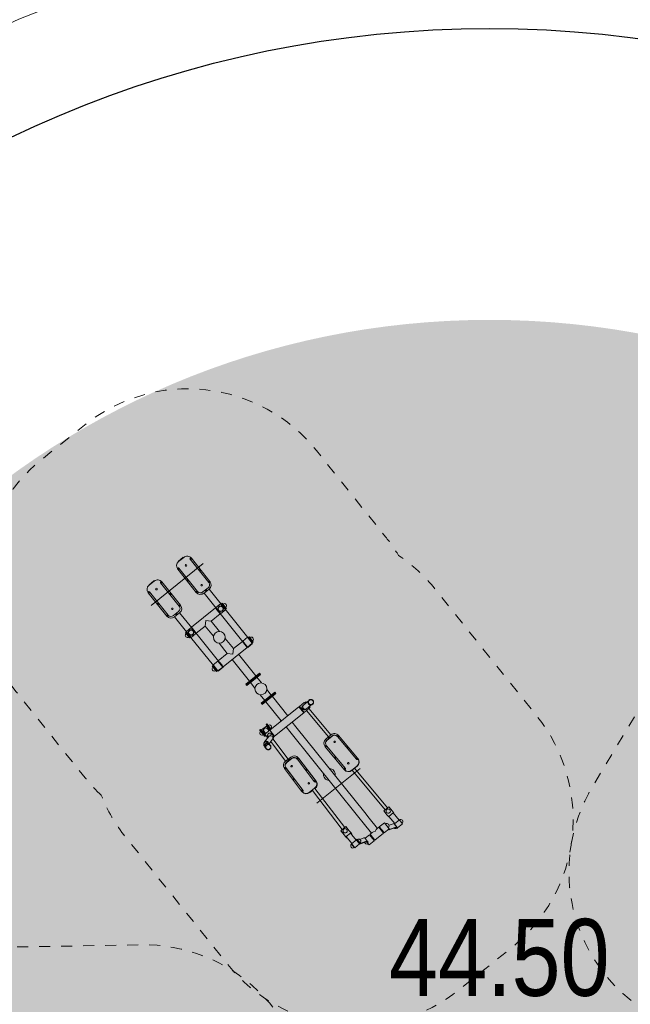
# Model space of a CAD drawing. Header units: metres. Extents: x 0 to 5465380, y 0 to 5925815.
# Tile 71 of 141: x 5463918.48 to 5463924.03, y 5925591.14 to 5925600.1. Entities that reach past the tile are written whole.
import ezdxf

# ---------------------------------------------------------------- set-up
doc = ezdxf.new("R2010")
doc.units = ezdxf.units.M
doc.linetypes.add('CENTER2', pattern=[1.125, 0.75, -0.125, 0.125, -0.125])
doc.linetypes.add('Dashed', pattern=[0.2, 0.1, -0.1])
for name, color, linetype, lineweight in [('$DR - obrzeże 8x30', 34, 'Continuous', 30), ('$DR - osie ścieżek', 7, 'CENTER2', 15), ('$DR - zał. arch.', 7, 'Continuous', 13), ('0_Nr_Pióra__237', 53, 'Continuous', 50), ('strefa_simba_Nr_Pióra__141', 7, 'Continuous', 0), ('urzadzenie_simba_Nr_Pióra__141', 7, 'Continuous', 0)]:
    doc.layers.add(name, color=color, linetype=linetype, lineweight=lineweight)
doc.layers.add('$DR - rzędne', color=1, linetype='Continuous')
doc.styles.add('ARIAL 2', font='ARIALN.TTF')

# ---------------------------------------------------------------- blocks, each defined once
blk = doc.blocks.new('świetlica_bezrzecze_PB_PZT oczyszczony')
at = {"layer": '0_Nr_Pióra__237', "linetype": 'Continuous'}
blk.add_hatch(color=256, dxfattribs=at).paths.add_polyline_path([(5463915.3526, 5925589.9682, 1), (5463930.1526, 5925589.9682, 1)], flags=0)
at = {"layer": 'strefa_simba_Nr_Pióra__141', "linetype": 'Dashed', "flags": 128}
for points in [[(5463919.2193, 5925593.0453, -0.03585), (5463919.0732, 5925593.2029), (5463918.4439, 5925593.9877, -0.414214), (5463918.6757, 5925596.0963), (5463919.0689, 5925596.4116, -0.414214), (5463921.1775, 5925596.1798), (5463921.8068, 5925595.395, -0.034352), (5463921.9243, 5925595.2259, -0.075777), (5463922.257, 5925594.9199), (5463923.1833, 5925593.7648, -0.414214), (5463922.9515, 5925591.6562), (5463922.4771, 5925591.2758, -0.414214), (5463920.3685, 5925591.5076), (5463919.4423, 5925592.6627, -0.074218)], [(5463917.0555, 5925591.6391), (5463919.5794, 5925591.6842, -0.414214), (5463921.106, 5925590.2113), (5463921.1194, 5925589.4614, -0.414214), (5463919.6465, 5925587.9348), (5463917.1226, 5925587.8897, -0.396062), (5463915.6006, 5925589.2691), (5463915.5826, 5925590.1125, -0.414214)]]:
    blk.add_lwpolyline(points, format="xyb", close=True, dxfattribs=at)
blk.add_lwpolyline([(5463927.7398, 5925592.9171, -0.108323), (5463927.535, 5925592.3082), (5463926.8762, 5925591.2098, -0.414214), (5463924.8183, 5925590.6949), (5463924.2033, 5925591.0638, -0.414214), (5463923.6885, 5925593.1217), (5463924.3472, 5925594.2201, -0.108323), (5463924.788, 5925594.6875)], format="xyb", dxfattribs=at)
at = {"layer": 'urzadzenie_simba_Nr_Pióra__141', "linetype": 'Continuous'}
for p, q in [((5463919.9227, 5925595.171), (5463919.9233, 5925595.1702)), ((5463919.9667, 5925595.2089), (5463919.923, 5925595.1738)), ((5463919.9233, 5925595.1702), (5463919.9701, 5925595.2078)), ((5463919.9695, 5925595.2085), (5463919.9701, 5925595.2078)), ((5463920.0287, 5925595.1907), (5463920.1976, 5925594.98)), ((5463920.2093, 5925594.9894), (5463920.0404, 5925595.2)), ((5463919.9156, 5925595.0999), (5463920.0845, 5925594.8893)), ((5463920.0962, 5925594.8987), (5463919.9273, 5925595.1093)), ((5463919.6983, 5925594.9937), (5463919.6546, 5925594.9586)), ((5463919.7018, 5925594.9926), (5463919.655, 5925594.955)), ((5463919.7011, 5925594.9933), (5463919.7018, 5925594.9926)), ((5463919.6543, 5925594.9558), (5463919.655, 5925594.955)), ((5463919.9293, 5925594.7648), (5463919.7603, 5925594.9755)), ((5463919.7721, 5925594.9848), (5463919.941, 5925594.7742)), ((5463920.1922, 5925594.9308), (5463920.1454, 5925594.8933)), ((5463920.1548, 5925594.8816), (5463920.2016, 5925594.9191)), ((5463920.3111, 5925594.7826), (5463920.2016, 5925594.9191)), ((5463919.8161, 5925594.6741), (5463919.6472, 5925594.8847)), ((5463919.6589, 5925594.8941), (5463919.8278, 5925594.6835)), ((5463920.1548, 5925594.8816), (5463920.2643, 5925594.7451)), ((5463920.0411, 5925594.5725), (5463920.2596, 5925594.7477)), ((5463920.3034, 5925594.6931), (5463920.2596, 5925594.7477)), ((5463920.2666, 5925594.7469), (5463920.2627, 5925594.7438)), ((5463920.2635, 5925594.7508), (5463920.3064, 5925594.7852)), ((5463920.3073, 5925594.6962), (5463920.2635, 5925594.7508)), ((5463920.2695, 5925594.7418), (5463920.2703, 5925594.7424)), ((5463920.2695, 5925594.7418), (5463920.2997, 5925594.704)), ((5463920.2711, 5925594.7364), (5463920.2697, 5925594.7353)), ((5463920.2697, 5925594.7353), (5463920.2934, 5925594.7056)), ((5463920.2711, 5925594.7364), (5463920.2949, 5925594.7068)), ((5463920.2734, 5925594.7305), (5463920.2734, 5925594.7306)), ((5463920.2748, 5925594.7317), (5463920.2765, 5925594.733)), ((5463920.3502, 5925594.7306), (5463920.3064, 5925594.7852)), ((5463920.3073, 5925594.6962), (5463920.3502, 5925594.7306)), ((5463920.315, 5925594.7857), (5463920.3095, 5925594.7813)), ((5463920.3132, 5925594.7768), (5463920.3139, 5925594.7774)), ((5463920.3442, 5925594.7397), (5463920.3139, 5925594.7774)), ((5463920.3212, 5925594.7907), (5463920.315, 5925594.7857)), ((5463920.3525, 5925594.7389), (5463920.315, 5925594.7857)), ((5463920.3202, 5925594.7758), (5463920.3188, 5925594.7747)), ((5463920.3188, 5925594.7747), (5463920.3426, 5925594.7451)), ((5463920.3202, 5925594.7758), (5463920.344, 5925594.7462)), ((5463920.3209, 5925594.7687), (5463920.3226, 5925594.77)), ((5463920.3588, 5925594.7439), (5463920.3212, 5925594.7907)), ((5463920.324, 5925594.7711), (5463920.3256, 5925594.7725)), ((5463920.3372, 5925594.7484), (5463920.3388, 5925594.7497)), ((5463920.3402, 5925594.7509), (5463920.3419, 5925594.7522)), ((5463920.344, 5925594.7462), (5463920.3426, 5925594.7451)), ((5463920.3434, 5925594.7391), (5463920.3442, 5925594.7397)), ((5463920.3471, 5925594.7345), (5463920.3525, 5925594.7389)), ((5463920.5551, 5925594.4783), (5463920.3486, 5925594.7358)), ((5463920.3525, 5925594.7389), (5463920.3588, 5925594.7439)), ((5463919.877, 5925594.6781), (5463919.9239, 5925594.7156)), ((5463919.9332, 5925594.7039), (5463919.8864, 5925594.6664)), ((5463919.8864, 5925594.6664), (5463919.9959, 5925594.5298)), ((5463920.0427, 5925594.5674), (5463919.9332, 5925594.7039)), ((5463920.1723, 5925594.6328), (5463920.1669, 5925594.5836)), ((5463920.2215, 5925594.6274), (5463920.1723, 5925594.6328)), ((5463920.2215, 5925594.6274), (5463920.3034, 5925594.6931)), ((5463920.2896, 5925594.7103), (5463920.2897, 5925594.7103)), ((5463920.2911, 5925594.7114), (5463920.2927, 5925594.7128)), ((5463920.2949, 5925594.7068), (5463920.2934, 5925594.7056)), ((5463920.2997, 5925594.704), (5463920.3005, 5925594.7047)), ((5463920.3003, 5925594.697), (5463920.3042, 5925594.7001)), ((5463920.3018, 5925594.6982), (5463920.5083, 5925594.4408)), ((5463919.9943, 5925594.535), (5463920.0372, 5925594.5694)), ((5463920.081, 5925594.5148), (5463920.0372, 5925594.5694)), ((5463920.0443, 5925594.5686), (5463920.0404, 5925594.5655)), ((5463920.0411, 5925594.5725), (5463920.0849, 5925594.5179)), ((5463920.044, 5925594.561), (5463920.0456, 5925594.5622)), ((5463920.0758, 5925594.5245), (5463920.0456, 5925594.5622)), ((5463920.0512, 5925594.5601), (5463920.0505, 5925594.5595)), ((5463920.0505, 5925594.5595), (5463920.0742, 5925594.5298)), ((5463920.0526, 5925594.5535), (5463920.0542, 5925594.5548)), ((5463920.0849, 5925594.5179), (5463920.1669, 5925594.5836)), ((5463920.2412, 5925594.4909), (5463920.1669, 5925594.5836)), ((5463920.2958, 5925594.5347), (5463920.2215, 5925594.6274)), ((5463919.992, 5925594.5267), (5463919.9858, 5925594.5217)), ((5463920.0233, 5925594.4749), (5463919.9858, 5925594.5217)), ((5463919.9975, 5925594.5311), (5463919.992, 5925594.5267)), ((5463920.0295, 5925594.4799), (5463919.992, 5925594.5267)), ((5463920.0381, 5925594.4804), (5463919.9943, 5925594.535)), ((5463920.0027, 5925594.5212), (5463920.0013, 5925594.5201)), ((5463920.0013, 5925594.5201), (5463920.0251, 5925594.4904)), ((5463920.0027, 5925594.5212), (5463920.0265, 5925594.4916)), ((5463920.0034, 5925594.5141), (5463920.0051, 5925594.5154)), ((5463920.0034, 5925594.5141), (5463920.0197, 5925594.4938)), ((5463920.0065, 5925594.5165), (5463920.0081, 5925594.5178)), ((5463920.0197, 5925594.4938), (5463920.0213, 5925594.4951)), ((5463920.0227, 5925594.4962), (5463920.0244, 5925594.4976)), ((5463920.0233, 5925594.4749), (5463920.0295, 5925594.4799)), ((5463920.0265, 5925594.4916), (5463920.0251, 5925594.4904)), ((5463920.0295, 5925594.4799), (5463920.035, 5925594.4843)), ((5463920.0334, 5925594.483), (5463920.2399, 5925594.2256)), ((5463920.0381, 5925594.4804), (5463920.081, 5925594.5148)), ((5463920.0688, 5925594.5332), (5463920.0705, 5925594.5345)), ((5463920.0749, 5925594.5304), (5463920.0742, 5925594.5298)), ((5463920.0743, 5925594.5232), (5463920.0758, 5925594.5245)), ((5463920.0779, 5925594.5187), (5463920.0818, 5925594.5218)), ((5463920.2867, 5925594.2631), (5463920.0803, 5925594.5206)), ((5463920.4217, 5925594.3778), (5463920.3473, 5925594.4705)), ((5463920.5075, 5925594.4466), (5463920.5504, 5925594.481)), ((5463920.5942, 5925594.4264), (5463920.5504, 5925594.481)), ((5463920.559, 5925594.4815), (5463920.5535, 5925594.4771)), ((5463920.5571, 5925594.4725), (5463920.5579, 5925594.4732)), ((5463920.5882, 5925594.4354), (5463920.5579, 5925594.4732)), ((5463920.5652, 5925594.4865), (5463920.559, 5925594.4815)), ((5463920.5965, 5925594.4347), (5463920.559, 5925594.4815)), ((5463920.5642, 5925594.4716), (5463920.5628, 5925594.4704)), ((5463920.5628, 5925594.4704), (5463920.5866, 5925594.4408)), ((5463920.5642, 5925594.4716), (5463920.588, 5925594.4419)), ((5463920.5649, 5925594.4644), (5463920.5666, 5925594.4658)), ((5463920.6027, 5925594.4397), (5463920.5652, 5925594.4865)), ((5463920.568, 5925594.4669), (5463920.5696, 5925594.4682)), ((5463920.367, 5925594.334), (5463920.2927, 5925594.4267)), ((5463920.3289, 5925594.2137), (5463920.5474, 5925594.3888)), ((5463920.4162, 5925594.3286), (5463920.4217, 5925594.3778)), ((5463920.4217, 5925594.3778), (5463920.5036, 5925594.4434)), ((5463920.5474, 5925594.3888), (5463920.5036, 5925594.4434)), ((5463920.5106, 5925594.4427), (5463920.5067, 5925594.4395)), ((5463920.5513, 5925594.392), (5463920.5075, 5925594.4466)), ((5463920.5135, 5925594.4375), (5463920.5142, 5925594.4381)), ((5463920.5135, 5925594.4375), (5463920.5437, 5925594.3998)), ((5463920.5151, 5925594.4322), (5463920.5137, 5925594.431)), ((5463920.5137, 5925594.431), (5463920.5374, 5925594.4014)), ((5463920.5151, 5925594.4322), (5463920.5388, 5925594.4025)), ((5463920.5173, 5925594.4263), (5463920.5174, 5925594.4263)), ((5463920.5188, 5925594.4275), (5463920.5205, 5925594.4288)), ((5463920.5336, 5925594.406), (5463920.5337, 5925594.4061)), ((5463920.5351, 5925594.4072), (5463920.5367, 5925594.4085)), ((5463920.5388, 5925594.4025), (5463920.5374, 5925594.4014)), ((5463920.5437, 5925594.3998), (5463920.5445, 5925594.4004)), ((5463920.5442, 5925594.3927), (5463920.5481, 5925594.3959)), ((5463920.5458, 5925594.394), (5463920.5489, 5925594.3901)), ((5463920.5513, 5925594.392), (5463920.5489, 5925594.3901)), ((5463920.5513, 5925594.392), (5463920.5489, 5925594.3901)), ((5463920.5496, 5925594.3893), (5463920.5489, 5925594.3901)), ((5463920.5513, 5925594.392), (5463920.5942, 5925594.4264)), ((5463920.5524, 5925594.389), (5463920.5961, 5925594.424)), ((5463920.5812, 5925594.4442), (5463920.5828, 5925594.4455)), ((5463920.5842, 5925594.4466), (5463920.5859, 5925594.4479)), ((5463920.588, 5925594.4419), (5463920.5866, 5925594.4408)), ((5463920.5874, 5925594.4348), (5463920.5882, 5925594.4354)), ((5463920.591, 5925594.4303), (5463920.5965, 5925594.4347)), ((5463920.5957, 5925594.4276), (5463920.5926, 5925594.4315)), ((5463920.5957, 5925594.4276), (5463920.5942, 5925594.4264)), ((5463920.5957, 5925594.4276), (5463920.5942, 5925594.4264)), ((5463920.5964, 5925594.4268), (5463920.5957, 5925594.4276)), ((5463920.5965, 5925594.4347), (5463920.6027, 5925594.4397)), ((5463920.2851, 5925594.2683), (5463920.367, 5925594.334)), ((5463920.367, 5925594.334), (5463920.4162, 5925594.3286)), ((5463920.5677, 5925594.0822), (5463920.4101, 5925594.2787)), ((5463920.627, 5925594.1297), (5463920.4694, 5925594.3263)), ((5463920.2298, 5925594.2175), (5463920.236, 5925594.2225)), ((5463920.2673, 5925594.1707), (5463920.2298, 5925594.2175)), ((5463920.236, 5925594.2225), (5463920.2415, 5925594.2268)), ((5463920.2735, 5925594.1757), (5463920.236, 5925594.2225)), ((5463920.2383, 5925594.2307), (5463920.2812, 5925594.2652)), ((5463920.2821, 5925594.1761), (5463920.2383, 5925594.2307)), ((5463920.2443, 5925594.2217), (5463920.2451, 5925594.2223)), ((5463920.2746, 5925594.1839), (5463920.2443, 5925594.2217)), ((5463920.2459, 5925594.2163), (5463920.2445, 5925594.2152)), ((5463920.2445, 5925594.2152), (5463920.2683, 5925594.1856)), ((5463920.2459, 5925594.2163), (5463920.2697, 5925594.1867)), ((5463920.2466, 5925594.2092), (5463920.2483, 5925594.2105)), ((5463920.2497, 5925594.2116), (5463920.2513, 5925594.213)), ((5463920.2629, 5925594.1889), (5463920.2645, 5925594.1902)), ((5463920.2659, 5925594.1914), (5463920.2676, 5925594.1927)), ((5463920.2697, 5925594.1867), (5463920.2683, 5925594.1856)), ((5463920.2746, 5925594.1839), (5463920.2754, 5925594.1846)), ((5463920.325, 5925594.2105), (5463920.2812, 5925594.2652)), ((5463920.2821, 5925594.1761), (5463920.325, 5925594.2105)), ((5463920.284, 5925594.1738), (5463920.3277, 5925594.2088)), ((5463920.2844, 5925594.2613), (5463920.2883, 5925594.2644)), ((5463920.2851, 5925594.2683), (5463920.3289, 5925594.2137)), ((5463920.288, 5925594.2567), (5463920.2888, 5925594.2573)), ((5463920.2888, 5925594.2573), (5463920.319, 5925594.2196)), ((5463920.2951, 5925594.2557), (5463920.2937, 5925594.2546)), ((5463920.2937, 5925594.2546), (5463920.3174, 5925594.225)), ((5463920.2951, 5925594.2557), (5463920.3188, 5925594.2261)), ((5463920.2958, 5925594.2486), (5463920.2974, 5925594.2499)), ((5463920.2988, 5925594.2511), (5463920.2989, 5925594.2511)), ((5463920.312, 5925594.2283), (5463920.3137, 5925594.2296)), ((5463920.3151, 5925594.2308), (5463920.3152, 5925594.2308)), ((5463920.3188, 5925594.2261), (5463920.3174, 5925594.225)), ((5463920.3183, 5925594.219), (5463920.319, 5925594.2196)), ((5463920.3258, 5925594.2176), (5463920.3219, 5925594.2144)), ((5463920.3274, 5925594.2124), (5463920.3242, 5925594.2163)), ((5463920.3274, 5925594.2124), (5463920.325, 5925594.2105)), ((5463920.3274, 5925594.2124), (5463920.325, 5925594.2105)), ((5463920.328, 5925594.2116), (5463920.3274, 5925594.2124)), ((5463920.2735, 5925594.1757), (5463920.2673, 5925594.1707)), ((5463920.279, 5925594.18), (5463920.2735, 5925594.1757)), ((5463920.2774, 5925594.1788), (5463920.2806, 5925594.1749)), ((5463920.2821, 5925594.1761), (5463920.2806, 5925594.1749)), ((5463920.2821, 5925594.1761), (5463920.2806, 5925594.1749)), ((5463920.2812, 5925594.1741), (5463920.2806, 5925594.1749)), ((5463920.6781, 5925594.066), (5463920.637, 5925594.1172)), ((5463920.6188, 5925594.0185), (5463920.5777, 5925594.0697)), ((5463920.7261, 5925594.0062), (5463920.7671, 5925593.955)), ((5463920.6668, 5925593.9586), (5463920.7078, 5925593.9074)), ((5463920.7771, 5925593.9425), (5463920.9173, 5925593.7677)), ((5463920.7178, 5925593.8949), (5463920.858, 5925593.7201)), ((5463921.0187, 5925593.849), (5463920.7535, 5925593.6363)), ((5463921.0625, 5925593.7944), (5463921.0187, 5925593.849)), ((5463921.0655, 5925593.8865), (5463921.0226, 5925593.8521)), ((5463921.0226, 5925593.8521), (5463921.0664, 5925593.7975)), ((5463921.0294, 5925593.8437), (5463921.0286, 5925593.8431)), ((5463921.0286, 5925593.8431), (5463921.0588, 5925593.8054)), ((5463921.0288, 5925593.8366), (5463921.0302, 5925593.8377)), ((5463921.0526, 5925593.8069), (5463921.0288, 5925593.8366)), ((5463921.054, 5925593.8081), (5463921.0302, 5925593.8377)), ((5463921.0325, 5925593.8319), (5463921.0325, 5925593.8318)), ((5463921.0356, 5925593.8344), (5463921.034, 5925593.833)), ((5463921.0528, 5925593.8584), (5463921.0599, 5925593.8641)), ((5463921.0599, 5925593.8641), (5463921.1035, 5925593.8991)), ((5463921.0743, 5925593.8756), (5463921.0655, 5925593.8865)), ((5463921.1093, 5925593.8319), (5463921.0664, 5925593.7975)), ((5463921.0731, 5925593.8787), (5463921.0723, 5925593.8781)), ((5463921.075, 5925593.8763), (5463921.0731, 5925593.8787)), ((5463921.0801, 5925593.894), (5463921.0738, 5925593.889)), ((5463921.0738, 5925593.889), (5463921.0805, 5925593.8807)), ((5463921.0862, 5925593.8313), (5463921.0791, 5925593.8256)), ((5463921.0801, 5925593.894), (5463921.0867, 5925593.8857)), ((5463921.0862, 5925593.8313), (5463921.1298, 5925593.8663)), ((5463921.1093, 5925593.8319), (5463921.1006, 5925593.8428)), ((5463921.1033, 5925593.841), (5463921.1013, 5925593.8435)), ((5463921.1033, 5925593.841), (5463921.1025, 5925593.8404)), ((5463921.1033, 5925593.841), (5463921.1033, 5925593.841)), ((5463921.1068, 5925593.8478), (5463921.1113, 5925593.8423)), ((5463921.1086, 5925593.8346), (5463921.3096, 5925593.5941)), ((5463921.1113, 5925593.8423), (5463921.1175, 5925593.8473)), ((5463921.1134, 5925593.8397), (5463921.1113, 5925593.8423)), ((5463921.1131, 5925593.8528), (5463921.1175, 5925593.8473)), ((5463921.1175, 5925593.8473), (5463921.1196, 5925593.8447)), ((5463921.0625, 5925593.7944), (5463920.7973, 5925593.5817)), ((5463921.0488, 5925593.8116), (5463921.0487, 5925593.8116)), ((5463921.0519, 5925593.8141), (5463921.0502, 5925593.8128)), ((5463921.0526, 5925593.8069), (5463921.054, 5925593.8081)), ((5463921.0588, 5925593.8054), (5463921.0589, 5925593.8053)), ((5463921.0596, 5925593.806), (5463921.0589, 5925593.8053)), ((5463921.0868, 5925593.8139), (5463921.2866, 5925593.5749)), ((5463920.7232, 5925593.674), (5463920.6788, 5925593.6384)), ((5463920.7202, 5925593.6874), (5463920.7264, 5925593.6924)), ((5463920.7202, 5925593.6874), (5463920.756, 5925593.6427)), ((5463920.7232, 5925593.674), (5463920.7528, 5925593.6371)), ((5463920.7264, 5925593.6924), (5463920.7623, 5925593.6477)), ((5463920.7281, 5925593.6713), (5463920.7295, 5925593.6724)), ((5463920.7519, 5925593.6416), (5463920.7281, 5925593.6713)), ((5463920.7533, 5925593.6428), (5463920.7295, 5925593.6724)), ((5463920.7319, 5925593.6666), (5463920.7302, 5925593.6653)), ((5463920.7349, 5925593.669), (5463920.7333, 5925593.6677)), ((5463920.7337, 5925593.6491), (5463920.7477, 5925593.6317)), ((5463920.7512, 5925593.6488), (5463920.7495, 5925593.6474)), ((5463920.7623, 5925593.6477), (5463920.756, 5925593.6427)), ((5463920.7644, 5925593.6451), (5463920.7623, 5925593.6477)), ((5463920.9026, 5925593.6662), (5463920.937, 5925593.6233)), ((5463920.9916, 5925593.667), (5463920.9572, 5925593.7099)), ((5463921.6172, 5925592.8869), (5463920.9916, 5925593.667)), ((5463920.6593, 5925593.6386), (5463920.6655, 5925593.6436)), ((5463920.6593, 5925593.6386), (5463920.6952, 5925593.5939)), ((5463920.6655, 5925593.6436), (5463920.7014, 5925593.5989)), ((5463920.7084, 5925593.6014), (5463920.6788, 5925593.6384)), ((5463920.679, 5925593.6319), (5463920.6804, 5925593.633)), ((5463920.7027, 5925593.6022), (5463920.679, 5925593.6319)), ((5463920.7041, 5925593.6033), (5463920.6804, 5925593.633)), ((5463920.6827, 5925593.6272), (5463920.6811, 5925593.6259)), ((5463920.6973, 5925593.6056), (5463920.6811, 5925593.6259)), ((5463920.6858, 5925593.6296), (5463920.6841, 5925593.6283)), ((5463920.7014, 5925593.5989), (5463920.6952, 5925593.5939)), ((5463920.6952, 5925593.5939), (5463920.7045, 5925593.5822)), ((5463920.699, 5925593.6069), (5463920.6973, 5925593.6056)), ((5463920.702, 5925593.6093), (5463920.7004, 5925593.608)), ((5463920.7008, 5925593.6227), (5463920.7148, 5925593.6053)), ((5463920.7108, 5925593.5872), (5463920.7014, 5925593.5989)), ((5463920.7027, 5925593.6022), (5463920.7041, 5925593.6033)), ((5463920.7065, 5925593.5293), (5463920.7452, 5925593.5788)), ((5463920.709, 5925593.6006), (5463920.7084, 5925593.6014)), ((5463920.7098, 5925593.6012), (5463920.709, 5925593.6006)), ((5463920.7527, 5925593.6357), (5463920.7098, 5925593.6013)), ((5463920.7366, 5925593.5678), (5463920.7098, 5925593.6013)), ((5463920.7189, 5925593.5878), (5463920.7354, 5925593.5663)), ((5463920.7407, 5925593.573), (5463920.7386, 5925593.5757)), ((5463920.7481, 5925593.6463), (5463920.7465, 5925593.645)), ((5463920.7519, 5925593.6416), (5463920.7533, 5925593.6428)), ((5463920.7535, 5925593.6363), (5463920.7527, 5925593.6356)), ((5463920.7527, 5925593.6357), (5463920.7965, 5925593.5811)), ((5463920.7528, 5925593.6371), (5463920.7535, 5925593.6363)), ((5463920.7535, 5925593.6363), (5463920.7973, 5925593.5817)), ((5463920.756, 5925593.6427), (5463920.7581, 5925593.6401)), ((5463920.7827, 5925593.5878), (5463920.7714, 5925593.602)), ((5463920.7965, 5925593.5811), (5463920.7874, 5925593.5738)), ((5463921.5626, 5925592.8431), (5463920.937, 5925593.6233)), ((5463921.3096, 5925593.5942), (5463921.2635, 5925593.5557)), ((5463921.2731, 5925593.5442), (5463921.3192, 5925593.5827)), ((5463921.3197, 5925593.5821), (5463921.2736, 5925593.5436)), ((5463921.3684, 5925593.5783), (5463921.5412, 5925593.3716)), ((5463921.5417, 5925593.371), (5463921.3689, 5925593.5777)), ((5463921.5527, 5925593.3812), (5463921.3799, 5925593.5879)), ((5463920.7027, 5925593.495), (5463920.7063, 5925593.4905)), ((5463920.7137, 5925593.4789), (5463920.7148, 5925593.4775)), ((5463920.7355, 5925593.5213), (5463920.7391, 5925593.5168)), ((5463920.7468, 5925593.5126), (5463920.7784, 5925593.5529)), ((5463920.7488, 5925593.5071), (5463920.75, 5925593.5056)), ((5463920.7618, 5925593.5318), (5463920.8967, 5925593.3555)), ((5463920.7808, 5925593.5563), (5463920.9205, 5925593.3737)), ((5463920.9208, 5925593.3739), (5463920.781, 5925593.5566)), ((5463921.2568, 5925593.4857), (5463921.2573, 5925593.4851)), ((5463921.2572, 5925593.4853), (5463921.4299, 5925593.2786)), ((5463921.258, 5925593.4843), (5463921.2573, 5925593.4851)), ((5463921.4304, 5925593.278), (5463921.2577, 5925593.4847)), ((5463921.4304, 5925593.278), (5463921.2577, 5925593.4847)), ((5463921.4311, 5925593.2772), (5463921.2583, 5925593.4839)), ((5463921.4415, 5925593.2882), (5463921.2687, 5925593.4949)), ((5463920.8967, 5925593.3554), (5463920.9443, 5925593.3919)), ((5463920.953, 5925593.3805), (5463920.9054, 5925593.344)), ((5463921.0151, 5925593.3817), (5463921.013, 5925593.3845)), ((5463921.0131, 5925593.3843), (5463921.17, 5925593.1793)), ((5463921.0151, 5925593.3817), (5463921.018, 5925593.378)), ((5463921.1721, 5925593.1765), (5463921.0152, 5925593.3816)), ((5463921.1721, 5925593.1765), (5463921.0152, 5925593.3816)), ((5463921.5528, 5925593.3811), (5463921.5533, 5925593.3805)), ((5463921.5542, 5925593.3794), (5463921.5535, 5925593.3802)), ((5463920.898, 5925593.2962), (5463921.0549, 5925593.0911)), ((5463921.057, 5925593.0883), (5463920.9001, 5925593.2934)), ((5463920.9075, 5925593.3413), (5463920.9552, 5925593.3777)), ((5463921.1581, 5925593.1702), (5463921.0012, 5925593.3752)), ((5463921.175, 5925593.1728), (5463921.0181, 5925593.3779)), ((5463921.5468, 5925593.3102), (5463921.5008, 5925593.2718)), ((5463921.5475, 5925593.3094), (5463921.5015, 5925593.271)), ((5463921.8251, 5925592.9305), (5463921.5245, 5925593.2902)), ((5463921.043, 5925593.082), (5463920.886, 5925593.2871)), ((5463921.4415, 5925593.2882), (5463921.442, 5925593.2875)), ((5463921.8017, 5925592.9117), (5463921.5015, 5925593.271)), ((5463921.1602, 5925593.1674), (5463921.1581, 5925593.1701)), ((5463921.0451, 5925593.0792), (5463921.043, 5925593.082)), ((5463921.0452, 5925593.0791), (5463921.0481, 5925593.0754)), ((5463921.1139, 5925593.0716), (5463921.1615, 5925593.1081)), ((5463921.1167, 5925593.0679), (5463921.1406, 5925593.0862)), ((5463921.4117, 5925592.7318), (5463921.1406, 5925593.0862)), ((5463921.4351, 5925592.7506), (5463921.1643, 5925593.1045)), ((5463921.1646, 5925593.1046), (5463921.4354, 5925592.7508)), ((5463921.8372, 5925592.9402), (5463921.7904, 5925592.9027)), ((5463921.8691, 5925592.9005), (5463921.8372, 5925592.9402)), ((5463921.5626, 5925592.8431), (5463921.6024, 5925592.7935)), ((5463921.657, 5925592.8372), (5463921.6172, 5925592.8869)), ((5463921.7904, 5925592.9027), (5463921.8223, 5925592.863)), ((5463921.8223, 5925592.863), (5463921.8329, 5925592.8497)), ((5463921.8329, 5925592.8497), (5463921.8351, 5925592.8469)), ((5463921.839, 5925592.85), (5463921.8351, 5925592.8469)), ((5463921.8351, 5925592.8469), (5463921.8351, 5925592.8469)), ((5463921.8373, 5925592.8522), (5463921.8763, 5925592.8835)), ((5463921.8905, 5925592.7859), (5463921.8373, 5925592.8522)), ((5463921.8797, 5925592.8872), (5463921.8691, 5925592.9005)), ((5463921.8763, 5925592.8835), (5463921.9295, 5925592.8171)), ((5463921.8819, 5925592.8845), (5463921.878, 5925592.8813)), ((5463921.8819, 5925592.8845), (5463921.8797, 5925592.8872)), ((5463921.8819, 5925592.8845), (5463921.8819, 5925592.8845)), ((5463921.3995, 5925592.722), (5463921.4463, 5925592.7595)), ((5463921.4463, 5925592.7595), (5463921.4768, 5925592.7215)), ((5463921.6024, 5925592.7935), (5463921.6778, 5925592.6994)), ((5463921.657, 5925592.8372), (5463921.7324, 5925592.7432)), ((5463921.7244, 5925592.7368), (5463921.7441, 5925592.7526)), ((5463921.7879, 5925592.698), (5463921.7441, 5925592.7526)), ((5463921.75, 5925592.7573), (5463921.7968, 5925592.7948)), ((5463921.7927, 5925592.704), (5463921.75, 5925592.7573)), ((5463921.8406, 5925592.7402), (5463921.7968, 5925592.7948)), ((5463921.8383, 5925592.7715), (5463921.8763, 5925592.7851)), ((5463921.9001, 5925592.7554), (5463921.8484, 5925592.7369)), ((5463921.8841, 5925592.7851), (5463921.9079, 5925592.7554)), ((5463921.8878, 5925592.7892), (5463921.8851, 5925592.787)), ((5463921.8851, 5925592.787), (5463921.9153, 5925592.7493)), ((5463921.8905, 5925592.7859), (5463921.9295, 5925592.8171)), ((5463921.9144, 5925592.7473), (5463921.9079, 5925592.7554)), ((5463921.9598, 5925592.7849), (5463921.9153, 5925592.7493)), ((5463921.9295, 5925592.8227), (5463921.9268, 5925592.8205)), ((5463921.9598, 5925592.785), (5463921.9295, 5925592.8227)), ((5463921.9598, 5925592.7849), (5463921.9598, 5925592.785)), ((5463921.43, 5925592.6839), (5463921.3995, 5925592.722)), ((5463921.4425, 5925592.6684), (5463921.43, 5925592.6839)), ((5463921.4524, 5925592.656), (5463921.4425, 5925592.6684)), ((5463921.4876, 5925592.7), (5463921.4486, 5925592.6688)), ((5463921.4486, 5925592.6688), (5463921.4996, 5925592.6052)), ((5463921.4768, 5925592.7215), (5463921.4893, 5925592.7059)), ((5463921.5386, 5925592.6365), (5463921.4876, 5925592.7)), ((5463921.4893, 5925592.7059), (5463921.4992, 5925592.6936)), ((5463921.4996, 5925592.693), (5463921.4957, 5925592.6899)), ((5463921.4992, 5925592.6936), (5463921.4996, 5925592.693)), ((5463921.6197, 5925592.6528), (5463921.6603, 5925592.6853)), ((5463921.6603, 5925592.6853), (5463921.703, 5925592.632)), ((5463921.6661, 5925592.69), (5463921.6858, 5925592.7058)), ((5463921.6661, 5925592.69), (5463921.7099, 5925592.6354)), ((5463921.7099, 5925592.6354), (5463921.7879, 5925592.698)), ((5463921.7938, 5925592.7026), (5463921.7927, 5925592.704)), ((5463921.7938, 5925592.7026), (5463921.8406, 5925592.7402)), ((5463921.837, 5925592.7319), (5463921.8343, 5925592.7352)), ((5463921.8432, 5925592.7369), (5463921.8406, 5925592.7402)), ((5463921.8447, 5925592.7319), (5463921.8965, 5925592.7504)), ((5463921.9016, 5925592.7504), (5463921.9081, 5925592.7423)), ((5463921.9081, 5925592.7423), (5463921.9144, 5925592.7473)), ((5463921.9153, 5925592.7493), (5463921.9153, 5925592.7493)), ((5463921.4528, 5925592.6555), (5463921.4524, 5925592.656)), ((5463921.4567, 5925592.6586), (5463921.4528, 5925592.6555)), ((5463921.4985, 5925592.6065), (5463921.4958, 5925592.6043)), ((5463921.5261, 5925592.5665), (5463921.4958, 5925592.6043)), ((5463921.5086, 5925592.5852), (5463921.4969, 5925592.5998)), ((5463921.5386, 5925592.6365), (5463921.4996, 5925592.6052)), ((5463921.5219, 5925592.5686), (5463921.5086, 5925592.5852)), ((5463921.5705, 5925592.6022), (5463921.5261, 5925592.5665)), ((5463921.5403, 5925592.6399), (5463921.5375, 5925592.6378)), ((5463921.5459, 5925592.6457), (5463921.5397, 5925592.6407)), ((5463921.5435, 5925592.636), (5463921.5397, 5925592.6407)), ((5463921.5435, 5925592.636), (5463921.5597, 5925592.6157)), ((5463921.5697, 5925592.616), (5463921.5459, 5925592.6457)), ((5463921.5635, 5925592.611), (5463921.5597, 5925592.6157)), ((5463921.5635, 5925592.611), (5463921.5697, 5925592.616)), ((5463921.5647, 5925592.6095), (5463921.5635, 5925592.611)), ((5463921.5647, 5925592.6095), (5463921.5705, 5925592.6022)), ((5463921.5697, 5925592.616), (5463921.5762, 5925592.6079)), ((5463921.6093, 5925592.6561), (5463921.5724, 5925592.6429)), ((5463921.6295, 5925592.6214), (5463921.5777, 5925592.6029)), ((5463921.5814, 5925592.6079), (5463921.6331, 5925592.6264)), ((5463921.6409, 5925592.6264), (5463921.6171, 5925592.6561)), ((5463921.6347, 5925592.6213), (5463921.6418, 5925592.6125)), ((5463921.6409, 5925592.6264), (5463921.648, 5925592.6175)), ((5463921.6418, 5925592.6125), (5463921.648, 5925592.6175)), ((5463921.6418, 5925592.6125), (5463921.6573, 5925592.5932)), ((5463921.6573, 5925592.5932), (5463921.7041, 5925592.6307)), ((5463921.703, 5925592.632), (5463921.7041, 5925592.6307))]:
    blk.add_line(p, q, dxfattribs=at)
at = {"layer": 'urzadzenie_simba_Nr_Pióra__141', "linetype": 'Continuous', "flags": 128}
for points in [[(5463919.6741, 5925594.7713), (5463920.1484, 5925595.1517)], [(5463921.575, 5925593.2863), (5463921.1818, 5925592.971)]]:
    blk.add_lwpolyline(points, dxfattribs=at)
for points in [[(5463920.6597, 5925594.156), (5463920.5349, 5925594.0559), (5463920.5399, 5925594.0496), (5463920.6648, 5925594.1497)], [(5463920.6648, 5925594.1497), (5463920.5399, 5925594.0496), (5463920.5449, 5925594.0434), (5463920.6698, 5925594.1435)], [(5463920.8049, 5925593.975), (5463920.6801, 5925593.8749), (5463920.6751, 5925593.8811), (5463920.7999, 5925593.9812)], [(5463920.8099, 5925593.9687), (5463920.6851, 5925593.8687), (5463920.6801, 5925593.8749), (5463920.8049, 5925593.975)]]:
    blk.add_lwpolyline(points, close=True, dxfattribs=at)
at = {"layer": 'urzadzenie_simba_Nr_Pióra__141', "linetype": 'Continuous'}
for centre, radius in [((5463920.0346, 5925595.1953), 0.00627), ((5463919.9214, 5925595.1046), 0.00627), ((5463919.9905, 5925595.1344), 0.00737), ((5463920.119, 5925595.09), 0.00627), ((5463920.0059, 5925594.9993), 0.00627), ((5463920.2035, 5925594.9847), 0.00627), ((5463919.7222, 5925594.9192), 0.00737), ((5463919.7662, 5925594.9801), 0.00627), ((5463920.1344, 5925594.955), 0.00737), ((5463920.1735, 5925594.9062), 0.00627), ((5463919.6531, 5925594.8894), 0.00627), ((5463919.8507, 5925594.8748), 0.00627), ((5463920.0904, 5925594.894), 0.00627), ((5463919.7375, 5925594.7841), 0.00627), ((5463919.866, 5925594.7398), 0.00737), ((5463919.9351, 5925594.7695), 0.00627), ((5463920.3064, 5925594.7404), 0.025), ((5463920.3064, 5925594.7404), 0.0225), ((5463919.822, 5925594.6788), 0.00627), ((5463919.9051, 5925594.691), 0.00627), ((5463920.0373, 5925594.5246), 0.025), ((5463920.0373, 5925594.5246), 0.0225), ((5463920.2943, 5925594.4807), 0.054), ((5463920.6724, 5925594.0123), 0.054), ((5463921.1272, 5925593.8911), 0.025), ((5463921.1272, 5925593.8911), 0.0225)]:
    blk.add_circle(centre, radius, dxfattribs=at)
for centre, radius, start, end in [((5463919.9546, 5925595.1312), 0.05, 128.72629, 218.72629), ((5463919.9243, 5925595.1723), 0.002, 128.72629, 218.72629), ((5463919.9679, 5925595.2073), 0.002, 38.72629, 128.72629), ((5463920.0014, 5925595.1688), 0.05, 38.72629, 128.72629), ((5463920.0346, 5925595.1953), 0.0075, 38.72629, 218.72597), ((5463919.9214, 5925595.1046), 0.0075, 38.72629, 218.72629), ((5463919.6996, 5925594.9921), 0.002, 38.72629, 128.72629), ((5463919.733, 5925594.9536), 0.05, 38.72629, 128.72629), ((5463919.6862, 5925594.916), 0.05, 128.72629, 218.72629), ((5463919.6559, 5925594.9571), 0.002, 128.72629, 218.72629), ((5463919.7662, 5925594.9801), 0.0075, 38.72629, 218.72629), ((5463920.1703, 5925594.9581), 0.035, 308.72629, 38.72629), ((5463920.1703, 5925594.9581), 0.05, 308.72629, 38.72629), ((5463919.6531, 5925594.8894), 0.0075, 38.72661, 218.72629), ((5463920.1235, 5925594.9206), 0.05, 218.72629, 308.72629), ((5463920.1235, 5925594.9206), 0.035, 218.72629, 308.72629), ((5463919.902, 5925594.7429), 0.035, 308.72629, 38.72629), ((5463919.902, 5925594.7429), 0.05, 308.72629, 38.72629), ((5463920.34, 5925594.7673), 0.02, 308.72629, 128.72629), ((5463919.8551, 5925594.7054), 0.05, 218.72629, 308.72629), ((5463919.8551, 5925594.7054), 0.035, 218.72629, 308.72629), ((5463920.0045, 5925594.4983), 0.02, 128.72629, 308.72629), ((5463920.584, 5925594.4631), 0.02, 308.72629, 128.72629), ((5463920.5511, 5925594.3906), 0.002, 218.72629, 308.72629), ((5463920.5948, 5925594.4256), 0.002, 308.72629, 38.72629), ((5463920.2485, 5925594.1941), 0.02, 128.72629, 308.72629), ((5463920.3264, 5925594.2104), 0.002, 308.72629, 38.72629), ((5463920.2827, 5925594.1754), 0.002, 218.72629, 308.72629), ((5463921.066, 5925593.842), 0.021, 128.72629, 218.72629), ((5463921.066, 5925593.842), 0.021, 218.72629, 308.72629), ((5463920.908, 5925593.7154), 0.035, 126.96437, 130.48821), ((5463920.7173, 5925593.6359), 0.0211, 38.72629, 218.72629), ((5463920.7493, 5925593.6639), 0.02, 308.72629, 128.72629), ((5463920.6822, 5925593.6101), 0.02, 128.72629, 308.72629), ((5463921.2952, 5925593.2325), 0.054, 169.12842, 268.32416), ((5463921.2952, 5925593.2325), 0.054, 349.12842, 88.32416), ((5463921.8307, 5925592.9004), 0.02, 38.72629, 218.72629), ((5463921.8187, 5925592.7675), 0.02, 308.72629, 128.72629), ((5463921.9447, 5925592.8038), 0.02, 308.72629, 128.72629), ((5463921.439, 5925592.7206), 0.02, 38.72629, 218.72629), ((5463921.8924, 5925592.7619), 0.02, 237.3064, 308.72629), ((5463921.5094, 5925592.5842), 0.02, 128.72629, 308.72629), ((5463921.5616, 5925592.6261), 0.02, 308.72629, 128.72629), ((5463921.6354, 5925592.6205), 0.02, 191.57653, 308.72629)]:
    blk.add_arc(centre, radius, start, end, dxfattribs=at)
for centre, major_axis, ratio, start_param, end_param in [((5463921.0275, 5925593.8476), (-0.00624, -0.005), 0.065025, 0.722734, 1.445468), ((5463921.066, 5925593.842), (-0.0132, 0.0164), 0.998753, 6.283185, 7.853982), ((5463921.066, 5925593.842), (-0.0132, 0.0164), 0.998753, 1.570796, 3.141593), ((5463921.073, 5925593.8477), (-0.0132, 0.0164), 0.939038, 0, 1.570796), ((5463921.073, 5925593.8477), (0.0132, -0.0164), 0.945357, 3.141593, 4.712389), ((5463921.073, 5925593.8477), (0.0132, -0.0164), 0.945357, 4.712389, 6.283185), ((5463921.073, 5925593.8477), (-0.0132, 0.0164), 0.939038, 1.570796, 3.141593), ((5463921.0697, 5925593.8814), (-0.00624, -0.005), 0.065025, 1.570796, 3.141593), ((5463921.1211, 5925593.8862), (0.0132, -0.0164), 0.939038, 3.577218, 4.712389), ((5463921.1211, 5925593.8862), (0.0132, -0.0164), 0.939038, 4.712389, 5.84756), ((5463921.1071, 5925593.8347), (0.00624, 0.005), 0.065025, 4.712389, 6.283185), ((5463921.1071, 5925593.8347), (-0.0125, -0.01), 0.065025, 1.641374, 3.141593), ((5463921.065, 5925593.8009), (-0.00624, -0.005), 0.065025, 0.722734, 1.445468), ((5463921.065, 5925593.8009), (-0.0125, -0.01), 0.065025, 1.1864, 1.508256), ((5463920.7232, 5925593.6708), (0.00624, 0.005), 0.292405, 4.965069, 6.283185), ((5463920.6811, 5925593.637), (0.00624, 0.005), 0.292405, 3.141593, 4.587061), ((5463920.717, 5925593.5923), (0.0125, 0.01), 0.292405, 3.141593, 4.712389), ((5463920.717, 5925593.5923), (-0.00624, -0.005), 0.292405, 6.283185, 7.853982), ((5463920.7618, 5925593.5659), (-0.0166, 0.013), 0.935546, 4.46596, 6.036757), ((5463920.7618, 5925593.5659), (0.0167, -0.0127), 0.941842, 1.31151, 2.882307), ((5463920.7663, 5925593.5747), (0.0164, 0.0132), 0.996281, 6.283185, 7.853982), ((5463920.7663, 5925593.5747), (0.0208, 0.0031), 0.995039, 0.523585, 2.094382), ((5463920.7591, 5925593.626), (0.00624, 0.005), 0.292405, 4.837717, 4.965069), ((5463920.7591, 5925593.626), (0.0125, 0.01), 0.292405, 4.77493, 4.837717), ((5463920.7618, 5925593.5659), (-0.0166, 0.013), 0.935546, 3.141593, 4.46596), ((5463920.7618, 5925593.5659), (0.0167, -0.0127), 0.941842, 6.275709, 7.594696), ((5463920.7663, 5925593.5747), (0.0208, 0.0031), 0.995039, 0, 0.523585), ((5463920.7663, 5925593.5747), (0.0164, 0.0132), 0.996281, 5.999832, 6.283185), ((5463921.3416, 5925593.5559), (-0.0387, -0.0317), 0.997883, 3.151695, 4.722492), ((5463921.3416, 5925593.5559), (0.0271, 0.0222), 0.997883, 0.010103, 1.580899), ((5463921.3421, 5925593.5553), (-0.0271, -0.0222), 0.997883, 3.151695, 4.722492), ((5463920.7191, 5925593.5081), (-0.0164, -0.0132), 0.996281, 3.141593, 6.283185), ((5463920.7191, 5925593.5081), (0.0164, 0.0131), 0.996281, 0.000628, 3.142225), ((5463920.7312, 5925593.493), (-0.0176, -0.0141), 0.996281, 3.141593, 6.283185), ((5463920.7228, 5925593.516), (0.0166, -0.013), 0.935546, 1.324368, 2.89521), ((5463920.7228, 5925593.516), (0.0166, -0.013), 0.935546, 0.642722, 1.324368), ((5463921.2955, 5925593.5174), (-0.0387, -0.0317), 0.997883, 4.722492, 6.293288), ((5463921.296, 5925593.5168), (-0.0271, -0.0222), 0.997883, 4.722492, 6.272041), ((5463921.296, 5925593.5168), (-0.0387, -0.0317), 0.997883, 6.283185, 6.293288), ((5463921.296, 5925593.5168), (-0.0387, -0.0317), 0.997883, 6.283185, 6.293288), ((5463921.2967, 5925593.516), (-0.0387, -0.0317), 0.997883, 0, 0.010103), ((5463921.2955, 5925593.5174), (-0.0271, -0.0222), 0.997883, 4.722492, 6.293288), ((5463920.9734, 5925593.3539), (0.0396, 0.0305), 0.956315, 6.279556, 7.850352), ((5463920.9734, 5925593.3539), (0.0277, 0.0214), 0.956315, 6.279556, 7.850352), ((5463920.9755, 5925593.3512), (0.0277, 0.0214), 0.956315, 0.023954, 1.567167), ((5463920.9755, 5925593.3512), (0.0396, 0.0305), 0.956315, 6.279556, 6.283185), ((5463920.9755, 5925593.3512), (0.0396, 0.0305), 0.956315, 6.279556, 6.283185), ((5463921.547, 5925593.3764), (0.0058, 0.00475), 0.997883, 3.151695, 6.293288), ((5463921.5475, 5925593.3758), (-0.0058, -0.00475), 0.997883, 0.010103, 3.141593), ((5463921.5148, 5925593.3485), (0.0387, 0.0317), 0.997883, 4.722492, 6.2925), ((5463921.5155, 5925593.3477), (0.0387, 0.0317), 0.997883, 4.722492, 6.283185), ((5463920.9257, 5925593.3175), (0.0396, 0.0305), 0.956315, 1.567167, 3.137963), ((5463920.9257, 5925593.3175), (-0.0277, -0.0214), 0.956315, 4.70876, 6.279556), ((5463920.9279, 5925593.3147), (0.0277, 0.0214), 0.956315, 1.567167, 3.137963), ((5463920.9784, 5925593.3475), (0.0396, 0.0305), 0.956315, 6.279556, 6.283185), ((5463921.4357, 5925593.2834), (0.0058, 0.00475), 0.997883, 3.151695, 6.293283), ((5463921.4362, 5925593.2828), (-0.0058, -0.00475), 0.997883, 0.010103, 3.141593), ((5463921.4688, 5925593.31), (-0.0387, -0.0317), 0.997883, 0.010103, 1.580899), ((5463921.4695, 5925593.3092), (-0.0387, -0.0317), 0.997883, 0.010103, 1.580899), ((5463921.164, 5925593.1747), (-0.00594, -0.00458), 0.956315, 6.279561, 9.421149), ((5463921.1662, 5925593.1719), (0.00594, 0.00458), 0.956315, 3.141593, 6.279556), ((5463921.1324, 5925593.1461), (0.0396, 0.0305), 0.956315, 4.70876, 6.279556), ((5463921.1662, 5925593.1719), (-0.00317, -0.00244), 0.956315, 3.617942, 5.806836), ((5463921.1353, 5925593.1424), (0.0396, 0.0305), 0.956315, 4.709303, 6.279556), ((5463921.0489, 5925593.0866), (-0.00594, -0.00458), 0.956315, 6.279556, 9.421149), ((5463921.0511, 5925593.0838), (0.00594, 0.00458), 0.956315, 3.141593, 6.279556), ((5463921.0848, 5925593.1096), (-0.0396, -0.0305), 0.956315, 6.279839, 7.850352), ((5463921.0877, 5925593.1059), (-0.0396, -0.0305), 0.956315, 0, 1.567167), ((5463921.8307, 5925592.9004), (0.0156, 0.0125), 0.997884, 3.141593, 6.283185), ((5463921.8653, 5925592.7701), (0.0187, 0.015), 0.305968, 6.283185, 7.008051), ((5463921.8892, 5925592.7403), (0.0187, 0.015), 0.305968, 6.283185, 7.008051), ((5463921.439, 5925592.7206), (-0.0156, -0.0125), 0.956295, 0, 3.119867), ((5463921.439, 5925592.7206), (-0.0156, -0.0125), 0.956295, 3.119867, 3.141593), ((5463921.727, 5925592.694), (-0.0455, 0.005), 0.414176, 5.105056, 5.890519), ((5463921.727, 5925592.694), (0.005, 0.0455), 0.414176, 0.392667, 1.17813), ((5463921.8557, 5925592.7469), (-0.0187, -0.015), 0.305968, 6.283185, 7.008051), ((5463921.8557, 5925592.7469), (-0.0125, -0.01), 0.305968, 0, 0.724866), ((5463921.8892, 5925592.7403), (0.0125, 0.01), 0.305968, 6.283185, 7.008051), ((5463921.5887, 5925592.6179), (-0.0187, -0.015), 0.305968, 6.283185, 7.008051), ((5463921.5887, 5925592.6179), (-0.0125, -0.01), 0.305968, 6.283185, 7.008051), ((5463921.5983, 5925592.641), (0.0187, 0.015), 0.305968, 0, 0.724866), ((5463921.6222, 5925592.6113), (0.0125, 0.01), 0.305968, 6.283185, 7.008051), ((5463921.6222, 5925592.6113), (0.0187, 0.015), 0.305968, 6.283185, 7.008051)]:
    blk.add_ellipse(centre, major_axis=major_axis, ratio=ratio, start_param=start_param, end_param=end_param, dxfattribs=at)
for centre, major_axis, ratio in [((5463921.2914, 5925593.5692), (-0.00485, -0.00397), 0.997883), ((5463921.3742, 5925593.5831), (-0.00485, -0.00397), 0.997883), ((5463920.7393, 5925593.4829), (-0.0176, -0.0141), 0.996281), ((5463921.2629, 5925593.4901), (-0.00485, -0.00397), 0.997883), ((5463921.3434, 5925593.5303), (-0.0057, -0.00467), 0.997883), ((5463921.4606, 5925593.4797), (-0.00485, -0.00397), 0.997883), ((5463921.0071, 5925593.3798), (0.00496, 0.00383), 0.956315), ((5463921.3493, 5925593.3868), (-0.00485, -0.00397), 0.997883), ((5463921.547, 5925593.3764), (-0.00485, -0.00397), 0.997883), ((5463920.892, 5925593.2916), (0.00496, 0.00383), 0.956315), ((5463920.9249, 5925593.368), (0.00496, 0.00383), 0.956315), ((5463920.9514, 5925593.3086), (0.00584, 0.0045), 0.956315), ((5463921.4357, 5925593.2834), (-0.00485, -0.00397), 0.997883), ((5463921.4675, 5925593.335), (-0.0057, -0.00467), 0.997883), ((5463921.0856, 5925593.2772), (0.00496, 0.00383), 0.956315), ((5463920.9705, 5925593.1891), (0.00496, 0.00383), 0.956315), ((5463921.1089, 5925593.1522), (0.00584, 0.0045), 0.956315), ((5463921.164, 5925593.1747), (0.00317, 0.00244), 0.956315), ((5463921.0489, 5925593.0866), (0.00496, 0.00383), 0.956315)]:
    blk.add_ellipse(centre, major_axis=major_axis, ratio=ratio, dxfattribs=at)
for points, knots in [([(5463920.7386, 5925593.5757), (5463920.7382, 5925593.5762), (5463920.7378, 5925593.5767), (5463920.7374, 5925593.5773), (5463920.737, 5925593.5779), (5463920.7367, 5925593.5785), (5463920.7363, 5925593.5791), (5463920.736, 5925593.5798), (5463920.7357, 5925593.5804), (5463920.7355, 5925593.5811), (5463920.7352, 5925593.5817), (5463920.735, 5925593.5824), (5463920.7348, 5925593.5831), (5463920.7344, 5925593.5845), (5463920.7341, 5925593.5859), (5463920.734, 5925593.5872), (5463920.7338, 5925593.5886), (5463920.7338, 5925593.59), (5463920.734, 5925593.5913), (5463920.7341, 5925593.5926), (5463920.7343, 5925593.594), (5463920.7347, 5925593.5953), (5463920.7351, 5925593.5966), (5463920.7356, 5925593.5979), (5463920.7363, 5925593.5992), (5463920.7366, 5925593.5998), (5463920.7369, 5925593.6004), (5463920.7373, 5925593.601), (5463920.7377, 5925593.6016), (5463920.7381, 5925593.6022), (5463920.7386, 5925593.6027), (5463920.739, 5925593.6033), (5463920.7395, 5925593.6038), (5463920.74, 5925593.6043), (5463920.7405, 5925593.6047), (5463920.741, 5925593.6052), (5463920.7415, 5925593.6056)], [0, 0, 0, 0, 1, 1, 1, 2, 2, 2, 3, 3, 3, 4, 4, 4, 5, 5, 5, 6, 6, 6, 7, 7, 7, 8, 8, 8, 9, 9, 9, 10, 10, 10, 11, 11, 11, 12, 12, 12, 12]), ([(5463920.7415, 5925593.6056), (5463920.7421, 5925593.6061), (5463920.7426, 5925593.6065), (5463920.7432, 5925593.6068), (5463920.7438, 5925593.6072), (5463920.7444, 5925593.6076), (5463920.745, 5925593.6079), (5463920.7456, 5925593.6082), (5463920.7463, 5925593.6085), (5463920.747, 5925593.6087), (5463920.7476, 5925593.609), (5463920.7483, 5925593.6092), (5463920.749, 5925593.6094), (5463920.7503, 5925593.6097), (5463920.7517, 5925593.61), (5463920.7531, 5925593.61), (5463920.7545, 5925593.6101), (5463920.7559, 5925593.6101), (5463920.7572, 5925593.6099), (5463920.7585, 5925593.6097), (5463920.7598, 5925593.6094), (5463920.7611, 5925593.609), (5463920.7624, 5925593.6086), (5463920.7638, 5925593.608), (5463920.765, 5925593.6073), (5463920.7656, 5925593.607), (5463920.7662, 5925593.6066), (5463920.7668, 5925593.6062), (5463920.7674, 5925593.6058), (5463920.768, 5925593.6054), (5463920.7685, 5925593.6049), (5463920.7691, 5925593.6045), (5463920.7696, 5925593.604), (5463920.77, 5925593.6035), (5463920.7705, 5925593.603), (5463920.771, 5925593.6025), (5463920.7714, 5925593.602)], [0, 0, 0, 0, 1, 1, 1, 2, 2, 2, 3, 3, 3, 4, 4, 4, 5, 5, 5, 6, 6, 6, 7, 7, 7, 8, 8, 8, 9, 9, 9, 10, 10, 10, 11, 11, 11, 12, 12, 12, 12]), ([(5463920.7451, 5925593.5787), (5463920.7456, 5925593.5793), (5463920.7459, 5925593.5798), (5463920.7462, 5925593.5801), (5463920.7464, 5925593.5805), (5463920.7466, 5925593.5808), (5463920.7467, 5925593.5809), (5463920.7467, 5925593.5809), (5463920.7467, 5925593.581), (5463920.7467, 5925593.581)], [0, 0, 0, 0, 1, 1, 1, 2, 2, 2, 3, 3, 3, 3]), ([(5463920.7785, 5925593.5531), (5463920.7794, 5925593.5542), (5463920.7802, 5925593.5553), (5463920.7809, 5925593.5564), (5463920.7817, 5925593.5575), (5463920.7824, 5925593.5586), (5463920.7831, 5925593.5598), (5463920.7837, 5925593.561), (5463920.7844, 5925593.5623), (5463920.785, 5925593.5637), (5463920.7857, 5925593.5652), (5463920.7863, 5925593.5669), (5463920.7868, 5925593.5691), (5463920.7873, 5925593.5713), (5463920.7877, 5925593.5741), (5463920.7871, 5925593.5778)], [0, 0, 0, 0, 1, 1, 1, 2, 2, 2, 3, 3, 3, 4, 4, 4, 5, 5, 5, 5]), ([(5463920.7027, 5925593.495), (5463920.701, 5925593.497), (5463920.6998, 5925593.4994), (5463920.699, 5925593.5016), (5463920.6982, 5925593.5041), (5463920.6979, 5925593.5063), (5463920.6978, 5925593.5083), (5463920.6978, 5925593.5107), (5463920.6981, 5925593.5126), (5463920.6984, 5925593.5142), (5463920.6989, 5925593.5165), (5463920.6996, 5925593.5181), (5463920.7002, 5925593.5195), (5463920.701, 5925593.5211), (5463920.7017, 5925593.5225), (5463920.7025, 5925593.5237), (5463920.7033, 5925593.5249), (5463920.7041, 5925593.5261), (5463920.7049, 5925593.5272), (5463920.7054, 5925593.5279), (5463920.706, 5925593.5286), (5463920.7065, 5925593.5293)], [0, 0, 0, 0, 1, 1, 1, 2, 2, 2, 3, 3, 3, 4, 4, 4, 5, 5, 5, 6, 6, 6, 7, 7, 7, 7]), ([(5463920.754, 5925593.5032), (5463920.7529, 5925593.5057), (5463920.7514, 5925593.5079), (5463920.7497, 5925593.5099), (5463920.7479, 5925593.5119), (5463920.7458, 5925593.5136), (5463920.7435, 5925593.5149), (5463920.7412, 5925593.5162), (5463920.7386, 5925593.5171), (5463920.736, 5925593.5176), (5463920.7334, 5925593.5181), (5463920.7307, 5925593.5182), (5463920.7281, 5925593.5179), (5463920.7254, 5925593.5176), (5463920.7228, 5925593.5168), (5463920.7204, 5925593.5157), (5463920.718, 5925593.5145), (5463920.7158, 5925593.513), (5463920.7139, 5925593.5112), (5463920.7119, 5925593.5093), (5463920.7103, 5925593.5072), (5463920.7091, 5925593.5048), (5463920.7078, 5925593.5025), (5463920.7069, 5925593.4999), (5463920.7065, 5925593.4973), (5463920.706, 5925593.4946), (5463920.706, 5925593.4919), (5463920.7064, 5925593.4893), (5463920.7068, 5925593.4867), (5463920.7076, 5925593.4841), (5463920.7089, 5925593.4818), (5463920.7096, 5925593.4803), (5463920.7105, 5925593.4788), (5463920.7116, 5925593.4775)], [0, 0, 0, 0, 1, 1, 1, 2, 2, 2, 3, 3, 3, 4, 4, 4, 5, 5, 5, 6, 6, 6, 7, 7, 7, 8, 8, 8, 9, 9, 9, 10, 10, 10, 11, 11, 11, 11]), ([(5463920.7197, 5925593.4674), (5463920.7213, 5925593.4654), (5463920.7233, 5925593.4636), (5463920.7256, 5925593.4621), (5463920.7278, 5925593.4607), (5463920.7303, 5925593.4596), (5463920.7329, 5925593.4589), (5463920.7354, 5925593.4583), (5463920.7381, 5925593.458), (5463920.7408, 5925593.4582), (5463920.7434, 5925593.4584), (5463920.7461, 5925593.459), (5463920.7485, 5925593.46), (5463920.751, 5925593.461), (5463920.7533, 5925593.4624), (5463920.7553, 5925593.4641), (5463920.7574, 5925593.4658), (5463920.7591, 5925593.4679), (5463920.7605, 5925593.4702), (5463920.7619, 5925593.4724), (5463920.7629, 5925593.4749), (5463920.7635, 5925593.4775), (5463920.7641, 5925593.4801), (5463920.7643, 5925593.4828), (5463920.7641, 5925593.4855), (5463920.7638, 5925593.4881), (5463920.7631, 5925593.4907), (5463920.7621, 5925593.4932), (5463920.761, 5925593.4956), (5463920.7595, 5925593.4978), (5463920.7578, 5925593.4998), (5463920.756, 5925593.5018), (5463920.7539, 5925593.5035), (5463920.7516, 5925593.5048), (5463920.7492, 5925593.5061), (5463920.7467, 5925593.507), (5463920.7441, 5925593.5075), (5463920.7415, 5925593.5081), (5463920.7388, 5925593.5082), (5463920.7362, 5925593.5078), (5463920.7335, 5925593.5075), (5463920.7309, 5925593.5067), (5463920.7285, 5925593.5056), (5463920.7261, 5925593.5044), (5463920.7239, 5925593.5029), (5463920.722, 5925593.5011), (5463920.72, 5925593.4992), (5463920.7184, 5925593.4971), (5463920.7172, 5925593.4947), (5463920.7159, 5925593.4924), (5463920.715, 5925593.4898), (5463920.7146, 5925593.4872), (5463920.7141, 5925593.4846), (5463920.7141, 5925593.4819), (5463920.7145, 5925593.4792), (5463920.7149, 5925593.4766), (5463920.7157, 5925593.474), (5463920.7169, 5925593.4717), (5463920.7177, 5925593.4702), (5463920.7186, 5925593.4688), (5463920.7197, 5925593.4674)], [0, 0, 0, 0, 1, 1, 1, 2, 2, 2, 3, 3, 3, 4, 4, 4, 5, 5, 5, 6, 6, 6, 7, 7, 7, 8, 8, 8, 9, 9, 9, 10, 10, 10, 11, 11, 11, 12, 12, 12, 13, 13, 13, 14, 14, 14, 15, 15, 15, 16, 16, 16, 17, 17, 17, 18, 18, 18, 19, 19, 19, 20, 20, 20, 20])]:
    blk.add_open_spline(points, degree=3, knots=knots, dxfattribs=at)
blk.add_open_spline([(5463920.7116, 5925593.4775), (5463920.713, 5925593.4758), (5463920.7146, 5925593.4743), (5463920.7163, 5925593.473)], degree=3, dxfattribs=at)

msp = doc.modelspace()

# ---------------------------------------------------------------- linework, layer by layer
at = {"layer": '$DR - obrzeże 8x30', "flags": 128}
msp.add_lwpolyline([(5463944.1434, 5925613.0183), (5463946.3701, 5925607.633, 0.194771), (5463934.3696, 5925592.7698, 0.959366), (5463910.9435, 5925588.1387, 1.531072), (5463902.4059, 5925567.9885), (5463893.5586, 5925564.3062, 0.384254), (5463887.7642, 5925552.0835), (5463852.9271, 5925537.5843)], format="xyb", dxfattribs=at)
at = {"layer": '$DR - obrzeże 8x30'}
msp.add_circle((5463922.7526, 5925589.9682), 10.05, dxfattribs=at)
at = {"layer": '$DR - osie ścieżek'}
msp.add_circle((5463922.7526, 5925589.9682), 11, dxfattribs=at)

# ---------------------------------------------------------------- block references
at = {"layer": '$DR - zał. arch.'}
msp.add_blockref('świetlica_bezrzecze_PB_PZT oczyszczony', (0, 0), dxfattribs=at)

# ---------------------------------------------------------------- texts
at = {"layer": '$DR - rzędne', "color": 1, "insert": (5463922.8419, 5925591.5646), "char_height": 0.7, "attachment_point": 5, "style": 'ARIAL 2'}
msp.add_mtext('\\A1;44.50', dxfattribs=at)

doc.saveas('drawing.dxf')
